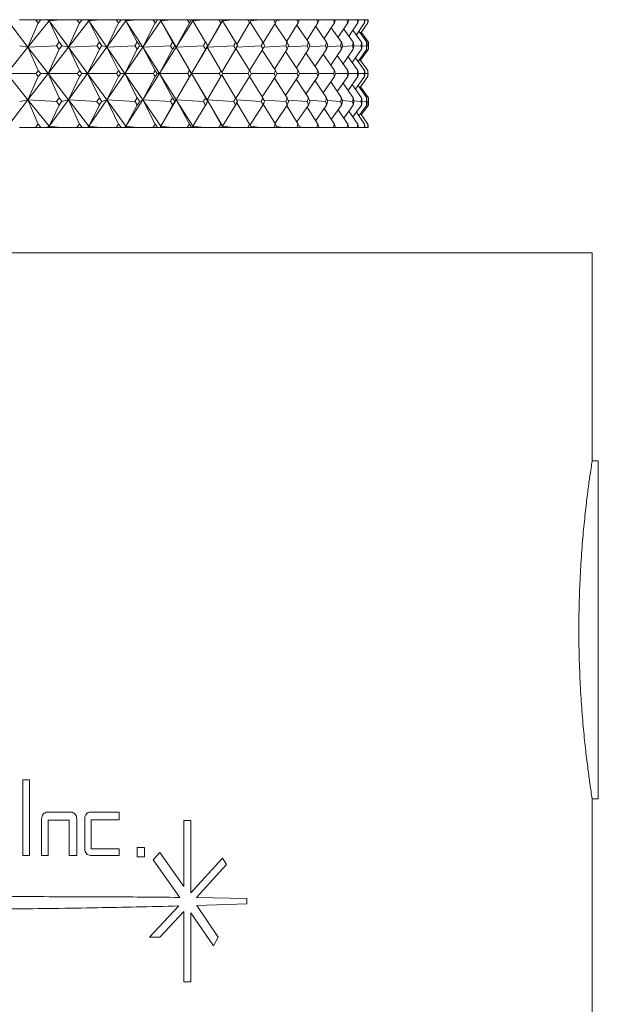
# Model space of a CAD drawing. Header units: inches. Extents: x 1.3 to 19.7, y 2.7 to 15.7.
# Tile 15 of 27: x 11 to 11.7, y 9.2 to 10.4. Entities that reach past the tile are written whole.
import ezdxf

# ---------------------------------------------------------------- set-up
doc = ezdxf.new("R2010")
doc.units = ezdxf.units.IN
doc.header["$MEASUREMENT"] = 0

msp = doc.modelspace()

# ---------------------------------------------------------------- linework, layer by layer
at = {"color": 7, "linetype": 'Continuous', "lineweight": 15}
for p, q in [((11.0032, 10.3583), (11.0267, 10.3278)), ((11.0355, 10.3598), (11.0167, 10.3598)), ((11.0514, 10.3583), (11.0267, 10.3278)), ((11.0267, 10.3278), (11.0387, 10.356)), ((11.0355, 10.3598), (11.0419, 10.3598)), ((11.0479, 10.3598), (11.0419, 10.3598)), ((11.0479, 10.3598), (11.0514, 10.3583)), ((11.0504, 10.3598), (11.0479, 10.3598)), ((11.0504, 10.3598), (11.0514, 10.3583)), ((11.0521, 10.3598), (11.0504, 10.3598)), ((11.0514, 10.3583), (11.0521, 10.3598)), ((11.0526, 10.3598), (11.0514, 10.3583)), ((11.0649, 10.3598), (11.0514, 10.3583)), ((11.0514, 10.3583), (11.063, 10.3339)), ((11.0514, 10.3583), (11.0737, 10.3278)), ((11.0526, 10.3598), (11.0521, 10.3598)), ((11.0649, 10.3598), (11.0526, 10.3598)), ((11.0836, 10.3598), (11.0649, 10.3598)), ((11.0972, 10.3583), (11.0737, 10.3278)), ((11.0737, 10.3278), (11.0866, 10.356)), ((11.0836, 10.3598), (11.0896, 10.3598)), ((11.0945, 10.3598), (11.0896, 10.3598)), ((11.0945, 10.3598), (11.0972, 10.3583)), ((11.0962, 10.3598), (11.0945, 10.3598)), ((11.0962, 10.3598), (11.0972, 10.3583)), ((11.0979, 10.3598), (11.0962, 10.3598)), ((11.0972, 10.3583), (11.0979, 10.3598)), ((11.0984, 10.3598), (11.0972, 10.3583)), ((11.1107, 10.3598), (11.0972, 10.3583)), ((11.0972, 10.3583), (11.1096, 10.3339)), ((11.0972, 10.3583), (11.1182, 10.3278)), ((11.0984, 10.3598), (11.0979, 10.3598)), ((11.1107, 10.3598), (11.0984, 10.3598)), ((11.1291, 10.3598), (11.1107, 10.3598)), ((11.1404, 10.3583), (11.1182, 10.3278)), ((11.1182, 10.3278), (11.132, 10.356)), ((11.1291, 10.3598), (11.1348, 10.3598)), ((11.1386, 10.3598), (11.1348, 10.3598)), ((11.1386, 10.3598), (11.1404, 10.3583)), ((11.1395, 10.3598), (11.1386, 10.3598)), ((11.1395, 10.3598), (11.1404, 10.3583)), ((11.1411, 10.3598), (11.1395, 10.3598)), ((11.1404, 10.3583), (11.1411, 10.3598)), ((11.1415, 10.3598), (11.1404, 10.3583)), ((11.1537, 10.3598), (11.1404, 10.3583)), ((11.1404, 10.3583), (11.1536, 10.3339)), ((11.1404, 10.3583), (11.1599, 10.3278)), ((11.1415, 10.3598), (11.1411, 10.3598)), ((11.1537, 10.3598), (11.1415, 10.3598)), ((11.1719, 10.3598), (11.1537, 10.3598)), ((11.1808, 10.3583), (11.1599, 10.3278)), ((11.1599, 10.3278), (11.1745, 10.356)), ((11.1719, 10.3598), (11.1772, 10.3598)), ((11.1798, 10.3598), (11.1772, 10.3598)), ((11.1798, 10.3598), (11.1808, 10.3583)), ((11.1799, 10.3598), (11.1798, 10.3598)), ((11.1799, 10.3598), (11.1808, 10.3583)), ((11.1816, 10.3598), (11.1799, 10.3598)), ((11.1808, 10.3583), (11.1816, 10.3598)), ((11.1818, 10.3598), (11.1808, 10.3583)), ((11.1939, 10.3598), (11.1808, 10.3583)), ((11.1808, 10.3583), (11.1947, 10.3339)), ((11.1808, 10.3583), (11.1988, 10.3278)), ((11.1818, 10.3598), (11.1816, 10.3598)), ((11.1939, 10.3598), (11.1818, 10.3598)), ((11.2117, 10.3598), (11.1939, 10.3598)), ((11.2182, 10.3583), (11.1988, 10.3278)), ((11.1988, 10.3278), (11.2142, 10.356)), ((11.2117, 10.3598), (11.2166, 10.3598)), ((11.218, 10.3598), (11.2166, 10.3598)), ((11.218, 10.3598), (11.2182, 10.3583)), ((11.219, 10.3598), (11.218, 10.3598)), ((11.2182, 10.3583), (11.219, 10.3598)), ((11.2192, 10.3598), (11.2182, 10.3583)), ((11.231, 10.3598), (11.2182, 10.3583)), ((11.2182, 10.3583), (11.2328, 10.3339)), ((11.2192, 10.3598), (11.219, 10.3598)), ((11.231, 10.3598), (11.2192, 10.3598)), ((11.2485, 10.3598), (11.231, 10.3598)), ((11.2525, 10.3583), (11.2346, 10.3278)), ((11.2346, 10.3278), (11.2507, 10.356)), ((11.2485, 10.3598), (11.253, 10.3598)), ((11.2532, 10.3598), (11.2525, 10.3583)), ((11.2525, 10.3583), (11.2534, 10.3598)), ((11.2534, 10.3598), (11.2525, 10.3583)), ((11.2651, 10.3598), (11.2525, 10.3583)), ((11.2525, 10.3583), (11.2678, 10.3339)), ((11.2532, 10.3598), (11.253, 10.3598)), ((11.2534, 10.3598), (11.2532, 10.3598)), ((11.2534, 10.3598), (11.2534, 10.3598)), ((11.2651, 10.3598), (11.2534, 10.3598)), ((11.282, 10.3598), (11.2651, 10.3598)), ((11.2692, 10.3311), (11.2841, 10.356)), ((11.282, 10.3598), (11.2861, 10.3598)), ((11.2845, 10.3569), (11.2995, 10.3339)), ((11.2958, 10.3598), (11.2854, 10.3586)), ((11.2958, 10.3598), (11.2861, 10.3598)), ((11.3122, 10.3598), (11.2958, 10.3598)), ((11.2999, 10.333), (11.314, 10.356)), ((11.3122, 10.3598), (11.3158, 10.3598)), ((11.3135, 10.3551), (11.3277, 10.3339)), ((11.3231, 10.3598), (11.3154, 10.3588)), ((11.3231, 10.3598), (11.3158, 10.3598)), ((11.3389, 10.3598), (11.3231, 10.3598)), ((11.3271, 10.3349), (11.3405, 10.356)), ((11.3389, 10.3598), (11.3421, 10.3598)), ((11.3389, 10.3535), (11.3524, 10.3339)), ((11.3469, 10.3598), (11.3418, 10.3591)), ((11.3469, 10.3598), (11.3421, 10.3598)), ((11.362, 10.3598), (11.3469, 10.3598)), ((11.3507, 10.3365), (11.3634, 10.356)), ((11.362, 10.3598), (11.3647, 10.3598)), ((11.3671, 10.3598), (11.3646, 10.3595)), ((11.3671, 10.3598), (11.3647, 10.3598)), ((11.3815, 10.3598), (11.3671, 10.3598)), ((11.3706, 10.338), (11.3826, 10.356)), ((11.3815, 10.3598), (11.3837, 10.3598)), ((11.3972, 10.3598), (11.3837, 10.3598)), ((11.3869, 10.3394), (11.3981, 10.356)), ((11.3972, 10.3598), (11.3989, 10.3598)), ((11.4091, 10.3598), (11.3989, 10.3598)), ((11.3994, 10.3408), (11.4097, 10.356)), ((11.408, 10.3422), (11.4175, 10.356)), ((11.4091, 10.3598), (11.4104, 10.3598)), ((11.4171, 10.3598), (11.4104, 10.3598)), ((11.4128, 10.3436), (11.4214, 10.356)), ((11.4171, 10.3598), (11.4179, 10.3598)), ((11.4213, 10.3598), (11.4179, 10.3598)), ((11.4213, 10.3598), (11.4216, 10.3598)), ((11.3608, 10.352), (11.3735, 10.3339)), ((11.3789, 10.3505), (11.3908, 10.3339)), ((11.3934, 10.349), (11.4044, 10.3339)), ((11.404, 10.3477), (11.4141, 10.3339)), ((11.4108, 10.3463), (11.42, 10.3339)), ((11.4219, 10.3339), (11.4138, 10.3449)), ((11.4219, 10.3256), (11.4219, 10.3339)), ((11.0267, 10.3278), (11.0021, 10.2973)), ((11.0171, 10.3296), (11.0267, 10.3278)), ((11.0599, 10.3296), (11.0267, 10.3278)), ((11.0267, 10.3278), (11.0387, 10.3008)), ((11.0267, 10.3278), (11.0502, 10.2973)), ((11.0737, 10.3278), (11.0502, 10.2973)), ((11.0502, 10.2973), (11.063, 10.3256)), ((11.0661, 10.3296), (11.0737, 10.3278)), ((11.1067, 10.3296), (11.0737, 10.3278)), ((11.0737, 10.3278), (11.0866, 10.3008)), ((11.0737, 10.3278), (11.0959, 10.2973)), ((11.1182, 10.3278), (11.0959, 10.2973)), ((11.0959, 10.2973), (11.1096, 10.3256)), ((11.1125, 10.3296), (11.1182, 10.3278)), ((11.1508, 10.3296), (11.1182, 10.3278)), ((11.1182, 10.3278), (11.132, 10.3008)), ((11.1182, 10.3278), (11.139, 10.2973)), ((11.1599, 10.3278), (11.139, 10.2973)), ((11.139, 10.2973), (11.1536, 10.3256)), ((11.1563, 10.3296), (11.1599, 10.3278)), ((11.1922, 10.3296), (11.1599, 10.3278)), ((11.1599, 10.3278), (11.1745, 10.3008)), ((11.1599, 10.3278), (11.1793, 10.2973)), ((11.1988, 10.3278), (11.1793, 10.2973)), ((11.1793, 10.2973), (11.1947, 10.3256)), ((11.1973, 10.3296), (11.1988, 10.3278)), ((11.2305, 10.3296), (11.1988, 10.3278)), ((11.1988, 10.3278), (11.2142, 10.3008)), ((11.1988, 10.3278), (11.2167, 10.2973)), ((11.2346, 10.3278), (11.2167, 10.2973)), ((11.2167, 10.2973), (11.2328, 10.3256)), ((11.2352, 10.3296), (11.2346, 10.3278)), ((11.2656, 10.3296), (11.2346, 10.3278)), ((11.2346, 10.3278), (11.2507, 10.3008)), ((11.2518, 10.2988), (11.2678, 10.3256)), ((11.2682, 10.3263), (11.2841, 10.3008)), ((11.2975, 10.3296), (11.269, 10.3279)), ((11.2841, 10.3008), (11.2995, 10.3256)), ((11.2988, 10.3245), (11.314, 10.3008)), ((11.326, 10.3296), (11.3006, 10.328)), ((11.3129, 10.3025), (11.3277, 10.3256)), ((11.3259, 10.3228), (11.3405, 10.3008)), ((11.3509, 10.3296), (11.3288, 10.3282)), ((11.3383, 10.3041), (11.3524, 10.3256)), ((11.3495, 10.3212), (11.3634, 10.3008)), ((11.3722, 10.3296), (11.3534, 10.3283)), ((11.3601, 10.3057), (11.3735, 10.3256)), ((11.3695, 10.3197), (11.3826, 10.3008)), ((11.3898, 10.3296), (11.3744, 10.3285)), ((11.3782, 10.3072), (11.3908, 10.3256)), ((11.4036, 10.3296), (11.3916, 10.3287)), ((11.3926, 10.3086), (11.4044, 10.3256)), ((11.4032, 10.31), (11.4141, 10.3256)), ((11.4136, 10.3296), (11.405, 10.3289)), ((11.4099, 10.3114), (11.42, 10.3256)), ((11.4128, 10.3127), (11.4219, 10.3256)), ((11.4197, 10.3296), (11.4146, 10.3292)), ((11.4219, 10.3296), (11.4202, 10.3294)), ((11.3858, 10.3182), (11.3981, 10.3008)), ((11.3983, 10.3168), (11.4097, 10.3008)), ((11.407, 10.3154), (11.4175, 10.3008)), ((11.4118, 10.3141), (11.4214, 10.3008)), ((11.0267, 10.2668), (11.0021, 10.2973)), ((11.0021, 10.2973), (11.036, 10.2973)), ((11.0267, 10.2668), (11.0502, 10.2973)), ((11.0502, 10.2973), (11.0414, 10.2973)), ((11.0502, 10.2973), (11.063, 10.269)), ((11.0737, 10.2668), (11.0502, 10.2973)), ((11.0502, 10.2973), (11.0841, 10.2973)), ((11.0737, 10.2668), (11.0959, 10.2973)), ((11.0959, 10.2973), (11.0891, 10.2973)), ((11.0959, 10.2973), (11.1096, 10.269)), ((11.1182, 10.2668), (11.0959, 10.2973)), ((11.0959, 10.2973), (11.1296, 10.2973)), ((11.1182, 10.2668), (11.139, 10.2973)), ((11.139, 10.2973), (11.1343, 10.2973)), ((11.139, 10.2973), (11.1536, 10.269)), ((11.1599, 10.2668), (11.139, 10.2973)), ((11.139, 10.2973), (11.1723, 10.2973)), ((11.1599, 10.2668), (11.1793, 10.2973)), ((11.1793, 10.2973), (11.1768, 10.2973)), ((11.1793, 10.2973), (11.1947, 10.269)), ((11.1988, 10.2668), (11.1793, 10.2973)), ((11.1793, 10.2973), (11.2121, 10.2973)), ((11.1988, 10.2668), (11.2167, 10.2973)), ((11.2167, 10.2973), (11.2162, 10.2973)), ((11.2167, 10.2973), (11.2328, 10.269)), ((11.2346, 10.2668), (11.2167, 10.2973)), ((11.2167, 10.2973), (11.2488, 10.2973)), ((11.2526, 10.2973), (11.2823, 10.2973)), ((11.2858, 10.2973), (11.3125, 10.2973)), ((11.3155, 10.2973), (11.3392, 10.2973)), ((11.3418, 10.2973), (11.3623, 10.2973)), ((11.3645, 10.2973), (11.3817, 10.2973)), ((11.3835, 10.2973), (11.3973, 10.2973)), ((11.3988, 10.2973), (11.4092, 10.2973)), ((11.4103, 10.2973), (11.4172, 10.2973)), ((11.4178, 10.2973), (11.4213, 10.2973)), ((11.0387, 10.2938), (11.0267, 10.2668)), ((11.0866, 10.2938), (11.0737, 10.2668)), ((11.132, 10.2938), (11.1182, 10.2668)), ((11.1745, 10.2938), (11.1599, 10.2668)), ((11.2142, 10.2938), (11.1988, 10.2668)), ((11.2507, 10.2938), (11.2346, 10.2668)), ((11.2518, 10.2958), (11.2678, 10.269)), ((11.2841, 10.2938), (11.2682, 10.2683)), ((11.2841, 10.2939), (11.2995, 10.269)), ((11.314, 10.2938), (11.2988, 10.2701)), ((11.3129, 10.2921), (11.3277, 10.269)), ((11.3405, 10.2938), (11.3259, 10.2718)), ((11.3383, 10.2905), (11.3524, 10.269)), ((11.3634, 10.2938), (11.3495, 10.2734)), ((11.3601, 10.2889), (11.3735, 10.269)), ((11.3826, 10.2938), (11.3695, 10.2749)), ((11.3782, 10.2875), (11.3908, 10.269)), ((11.3981, 10.2938), (11.3858, 10.2764)), ((11.3926, 10.286), (11.4044, 10.269)), ((11.4097, 10.2938), (11.3983, 10.2778)), ((11.4175, 10.2938), (11.407, 10.2792)), ((11.4214, 10.2938), (11.4118, 10.2805)), ((11.4032, 10.2846), (11.4141, 10.269)), ((11.4099, 10.2833), (11.42, 10.269)), ((11.4128, 10.2819), (11.4219, 10.269)), ((11.0032, 10.2363), (11.0267, 10.2668)), ((11.0267, 10.2668), (11.0171, 10.265)), ((11.0387, 10.2386), (11.0267, 10.2668)), ((11.0514, 10.2363), (11.0267, 10.2668)), ((11.0267, 10.2668), (11.0599, 10.265)), ((11.0514, 10.2363), (11.0737, 10.2668)), ((11.0737, 10.2668), (11.0661, 10.265)), ((11.0866, 10.2386), (11.0737, 10.2668)), ((11.0972, 10.2363), (11.0737, 10.2668)), ((11.0737, 10.2668), (11.1067, 10.265)), ((11.0972, 10.2363), (11.1182, 10.2668)), ((11.1182, 10.2668), (11.1125, 10.265)), ((11.132, 10.2386), (11.1182, 10.2668)), ((11.1404, 10.2363), (11.1182, 10.2668)), ((11.1182, 10.2668), (11.1508, 10.265)), ((11.1404, 10.2363), (11.1599, 10.2668)), ((11.1599, 10.2668), (11.1563, 10.265)), ((11.1745, 10.2386), (11.1599, 10.2668)), ((11.1808, 10.2363), (11.1599, 10.2668)), ((11.1599, 10.2668), (11.1922, 10.265)), ((11.1808, 10.2363), (11.1988, 10.2668)), ((11.1988, 10.2668), (11.1973, 10.265)), ((11.2142, 10.2386), (11.1988, 10.2668)), ((11.2182, 10.2363), (11.1988, 10.2668)), ((11.1988, 10.2668), (11.2305, 10.265)), ((11.2346, 10.2668), (11.2352, 10.265)), ((11.2507, 10.2386), (11.2346, 10.2668)), ((11.2525, 10.2363), (11.2346, 10.2668)), ((11.2346, 10.2668), (11.2656, 10.265)), ((11.269, 10.2667), (11.2975, 10.265)), ((11.2841, 10.2386), (11.2692, 10.2635)), ((11.3006, 10.2666), (11.326, 10.265)), ((11.3288, 10.2664), (11.3509, 10.265)), ((11.3534, 10.2663), (11.3722, 10.265)), ((11.3744, 10.2661), (11.3898, 10.265)), ((11.3916, 10.2659), (11.4036, 10.265)), ((11.405, 10.2657), (11.4136, 10.265)), ((11.4146, 10.2654), (11.4197, 10.265)), ((11.4202, 10.2652), (11.4219, 10.265)), ((11.4219, 10.2607), (11.4219, 10.269)), ((11.063, 10.2607), (11.0514, 10.2363)), ((11.1096, 10.2607), (11.0972, 10.2363)), ((11.1536, 10.2607), (11.1404, 10.2363)), ((11.1947, 10.2607), (11.1808, 10.2363)), ((11.2328, 10.2607), (11.2182, 10.2363)), ((11.2678, 10.2607), (11.2525, 10.2363)), ((11.2995, 10.2607), (11.2845, 10.2377)), ((11.314, 10.2386), (11.2999, 10.2616)), ((11.3277, 10.2607), (11.3135, 10.2395)), ((11.3405, 10.2386), (11.3271, 10.2597)), ((11.3524, 10.2607), (11.3389, 10.2411)), ((11.3634, 10.2386), (11.3507, 10.2582)), ((11.3735, 10.2607), (11.3608, 10.2427)), ((11.3826, 10.2386), (11.3706, 10.2566)), ((11.3908, 10.2607), (11.3789, 10.2441)), ((11.3981, 10.2386), (11.3869, 10.2552)), ((11.4044, 10.2607), (11.3934, 10.2456)), ((11.4097, 10.2386), (11.3994, 10.2538)), ((11.4141, 10.2607), (11.404, 10.247)), ((11.4175, 10.2386), (11.408, 10.2524)), ((11.42, 10.2607), (11.4108, 10.2483)), ((11.4214, 10.2386), (11.4128, 10.251)), ((11.4138, 10.2497), (11.4219, 10.2607)), ((11.0355, 10.2348), (11.0167, 10.2348)), ((11.0355, 10.2348), (11.0419, 10.2348)), ((11.0479, 10.2348), (11.0419, 10.2348)), ((11.0514, 10.2363), (11.0479, 10.2348)), ((11.0504, 10.2348), (11.0479, 10.2348)), ((11.0504, 10.2348), (11.0514, 10.2363)), ((11.0521, 10.2348), (11.0504, 10.2348)), ((11.0521, 10.2348), (11.0514, 10.2363)), ((11.0526, 10.2348), (11.0514, 10.2363)), ((11.0514, 10.2363), (11.0649, 10.2348)), ((11.0526, 10.2348), (11.0521, 10.2348)), ((11.0649, 10.2348), (11.0526, 10.2348)), ((11.0836, 10.2348), (11.0649, 10.2348)), ((11.0836, 10.2348), (11.0896, 10.2348)), ((11.0945, 10.2348), (11.0896, 10.2348)), ((11.0972, 10.2363), (11.0945, 10.2348)), ((11.0962, 10.2348), (11.0945, 10.2348)), ((11.0962, 10.2348), (11.0972, 10.2363)), ((11.0979, 10.2348), (11.0962, 10.2348)), ((11.0979, 10.2348), (11.0972, 10.2363)), ((11.0984, 10.2348), (11.0972, 10.2363)), ((11.0972, 10.2363), (11.1107, 10.2348)), ((11.0984, 10.2348), (11.0979, 10.2348)), ((11.1107, 10.2348), (11.0984, 10.2348)), ((11.1291, 10.2348), (11.1107, 10.2348)), ((11.1291, 10.2348), (11.1348, 10.2348)), ((11.1386, 10.2348), (11.1348, 10.2348)), ((11.1404, 10.2363), (11.1386, 10.2348)), ((11.1395, 10.2348), (11.1386, 10.2348)), ((11.1395, 10.2348), (11.1404, 10.2363)), ((11.1411, 10.2348), (11.1395, 10.2348)), ((11.1411, 10.2348), (11.1404, 10.2363)), ((11.1415, 10.2348), (11.1404, 10.2363)), ((11.1404, 10.2363), (11.1537, 10.2348)), ((11.1415, 10.2348), (11.1411, 10.2348)), ((11.1537, 10.2348), (11.1415, 10.2348)), ((11.1719, 10.2348), (11.1537, 10.2348)), ((11.1719, 10.2348), (11.1772, 10.2348)), ((11.1798, 10.2348), (11.1772, 10.2348)), ((11.1808, 10.2363), (11.1798, 10.2348)), ((11.1799, 10.2348), (11.1798, 10.2348)), ((11.1799, 10.2348), (11.1808, 10.2363)), ((11.1816, 10.2348), (11.1799, 10.2348)), ((11.1816, 10.2348), (11.1808, 10.2363)), ((11.1818, 10.2348), (11.1808, 10.2363)), ((11.1808, 10.2363), (11.1939, 10.2348)), ((11.1818, 10.2348), (11.1816, 10.2348)), ((11.1939, 10.2348), (11.1818, 10.2348)), ((11.2117, 10.2348), (11.1939, 10.2348)), ((11.2117, 10.2348), (11.2166, 10.2348)), ((11.218, 10.2348), (11.2166, 10.2348)), ((11.2182, 10.2363), (11.218, 10.2348)), ((11.219, 10.2348), (11.218, 10.2348)), ((11.219, 10.2348), (11.2182, 10.2363)), ((11.2192, 10.2348), (11.2182, 10.2363)), ((11.2182, 10.2363), (11.231, 10.2348)), ((11.2192, 10.2348), (11.219, 10.2348)), ((11.231, 10.2348), (11.2192, 10.2348)), ((11.2485, 10.2348), (11.231, 10.2348)), ((11.2485, 10.2348), (11.253, 10.2348)), ((11.2525, 10.2363), (11.2532, 10.2348)), ((11.2534, 10.2348), (11.2525, 10.2363)), ((11.2534, 10.2348), (11.2525, 10.2363)), ((11.2525, 10.2363), (11.2651, 10.2348)), ((11.2532, 10.2348), (11.253, 10.2348)), ((11.2534, 10.2348), (11.2532, 10.2348)), ((11.2534, 10.2348), (11.2534, 10.2348)), ((11.2651, 10.2348), (11.2534, 10.2348)), ((11.282, 10.2348), (11.2651, 10.2348)), ((11.282, 10.2348), (11.2861, 10.2348)), ((11.2854, 10.2361), (11.2958, 10.2348)), ((11.2958, 10.2348), (11.2861, 10.2348)), ((11.3122, 10.2348), (11.2958, 10.2348)), ((11.3122, 10.2348), (11.3158, 10.2348)), ((11.3154, 10.2358), (11.3231, 10.2348)), ((11.3231, 10.2348), (11.3158, 10.2348)), ((11.3389, 10.2348), (11.3231, 10.2348)), ((11.3389, 10.2348), (11.3421, 10.2348)), ((11.3418, 10.2355), (11.3469, 10.2348)), ((11.3469, 10.2348), (11.3421, 10.2348)), ((11.362, 10.2348), (11.3469, 10.2348)), ((11.362, 10.2348), (11.3647, 10.2348)), ((11.3646, 10.2351), (11.3671, 10.2348)), ((11.3671, 10.2348), (11.3647, 10.2348)), ((11.3815, 10.2348), (11.3671, 10.2348)), ((11.3815, 10.2348), (11.3837, 10.2348)), ((11.3972, 10.2348), (11.3837, 10.2348)), ((11.3972, 10.2348), (11.3989, 10.2348)), ((11.4091, 10.2348), (11.3989, 10.2348)), ((11.4091, 10.2348), (11.4104, 10.2348)), ((11.4171, 10.2348), (11.4104, 10.2348)), ((11.4171, 10.2348), (11.4179, 10.2348)), ((11.4213, 10.2348), (11.4179, 10.2348)), ((11.4213, 10.2348), (11.4216, 10.2348)), ((10.4319, 10.0892), (11.6819, 10.0892)), ((11.6819, 9.8484), (11.6819, 10.0892)), ((11.6889, 9.8477), (11.6818, 9.8477)), ((11.6889, 9.4557), (11.6889, 9.8477)), ((11.0286, 9.4777), (11.0208, 9.4777)), ((11.0208, 9.4777), (11.0208, 9.3896)), ((11.0286, 9.3896), (11.0286, 9.4777)), ((11.6818, 9.4557), (11.6889, 9.4557)), ((11.6819, 8.0892), (11.6819, 9.4555)), ((11.0768, 9.4401), (11.0492, 9.4401)), ((11.1324, 9.4402), (11.0992, 9.4402)), ((11.1324, 9.431), (11.1324, 9.4402)), ((11.0425, 9.4324), (11.0425, 9.3896)), ((11.0502, 9.3896), (11.0502, 9.4309)), ((11.0502, 9.4309), (11.0747, 9.4309)), ((11.0747, 9.4309), (11.0747, 9.3896)), ((11.0834, 9.3896), (11.0834, 9.4324)), ((11.0927, 9.4325), (11.0927, 9.3975)), ((11.1002, 9.3975), (11.1002, 9.431)), ((11.1002, 9.431), (11.1324, 9.431)), ((11.2158, 9.4304), (11.2076, 9.4304)), ((11.2076, 9.4304), (11.2076, 9.3536)), ((11.2158, 9.3463), (11.2158, 9.4304)), ((11.1324, 9.3975), (11.1002, 9.3975)), ((11.1324, 9.3898), (11.1324, 9.3975)), ((11.1619, 9.399), (11.1535, 9.399)), ((11.1535, 9.399), (11.1535, 9.3884)), ((11.1619, 9.3884), (11.1619, 9.399)), ((11.0208, 9.3896), (11.0286, 9.3896)), ((11.0425, 9.3896), (11.0502, 9.3896)), ((11.0747, 9.3896), (11.0834, 9.3896)), ((11.0992, 9.3898), (11.1324, 9.3898)), ((11.1535, 9.3884), (11.1619, 9.3884)), ((11.1798, 9.3931), (11.1719, 9.3848)), ((11.1719, 9.3848), (11.2032, 9.3411)), ((11.2076, 9.3536), (11.1798, 9.3931)), ((11.2526, 9.3868), (11.2158, 9.3463)), ((11.2573, 9.3793), (11.2526, 9.3868)), ((11.2225, 9.3409), (11.2573, 9.3793)), ((11.2809, 9.34), (11.2225, 9.3409)), ((11.2809, 9.3335), (11.2809, 9.34)), ((11.2018, 9.3312), (11.1677, 9.2951)), ((11.2226, 9.3318), (11.2809, 9.3335)), ((11.2476, 9.2951), (11.2226, 9.3318)), ((11.1798, 9.2951), (11.2076, 9.3247)), ((11.2076, 9.3247), (11.2076, 9.2431)), ((11.2158, 9.2431), (11.2158, 9.3232)), ((11.2158, 9.3232), (11.2423, 9.2851)), ((11.1677, 9.2951), (11.1798, 9.2951)), ((11.2423, 9.2851), (11.2476, 9.2951)), ((11.2076, 9.2431), (11.2158, 9.2431))]:
    msp.add_line(p, q, dxfattribs=at)
for centre, major_axis, ratio, start_param, end_param in [((10.4319, 8.9255), (0.1117, 1.7135), 0.574065, 5.736528, 5.74057), ((10.4319, 8.9255), (0.9598, 1.7093), 0.141884, 0.659527, 0.663568), ((10.4319, 8.9255), (0.2017, 1.7109), 0.566498, 5.765813, 5.769855), ((10.4319, 8.9255), (0.9704, 1.7111), 0.114545, 0.644891, 0.648933), ((10.4319, 8.9255), (0.2873, 1.7073), 0.554907, 5.792232, 5.796273), ((10.4319, 8.9255), (0.9787, 1.7126), 0.087252, 0.62984, 0.633882), ((10.4319, 8.9255), (0.3672, 1.7032), 0.539778, 5.814982, 5.819024), ((10.4319, 8.9255), (0.9846, 1.7137), 0.059997, 0.614481, 0.618523), ((10.4319, 8.9255), (0.4409, 1.6992), 0.521658, 5.833646, 5.837687), ((10.4319, 8.9255), (0.9884, 1.7144), 0.03277, 0.598913, 0.602954), ((10.4319, 8.9255), (0.508, 1.6957), 0.501096, 5.848127, 5.852169), ((10.4319, 8.9255), (0.99, 1.7147), 0.005559, 0.583232, 0.587273), ((10.4319, 8.9255), (0.5688, 1.693), 0.478597, 5.858567, 5.862608), ((10.4319, 8.9255), (0.9893, 1.7146), 0.021649, 5.711612, 5.715654), ((10.4319, 8.9255), (0.6238, 1.6911), 0.454601, 5.865251, 5.869293), ((10.4319, 8.9255), (0.9865, 1.7141), 0.048867, 5.727238, 5.731279), ((10.4319, 8.9255), (0.6732, 1.6902), 0.429477, 5.868539, 5.872581), ((10.4319, 8.9255), (0.9814, 1.7131), 0.076109, 5.742694, 5.746736), ((10.4319, 8.9255), (0.7176, 1.6901), 0.403524, 5.868811, 5.872853), ((10.4319, 8.9255), (0.9741, 1.7118), 0.103386, 5.757884, 5.761925), ((10.4319, 8.9255), (0.7575, 1.6908), 0.376978, 5.866439, 5.870481), ((10.4319, 8.9255), (0.9644, 1.7101), 0.130706, 5.772702, 5.776744), ((10.4319, 8.9255), (0.7933, 1.6921), 0.350025, 5.86177, 5.865812), ((10.4319, 8.9255), (0.9525, 1.7081), 0.158074, 5.787039, 5.791081), ((10.4319, 8.9255), (0.8253, 1.6939), 0.322803, 5.855118, 5.859159), ((10.4319, 8.9255), (0.9381, 1.7059), 0.185493, 5.800773, 5.804815), ((10.4319, 8.9255), (0.8538, 1.6961), 0.295419, 5.84676, 5.850802), ((10.4319, 8.9255), (0.9211, 1.7035), 0.212955, 5.813771, 5.817812), ((10.4319, 8.9255), (0.8792, 1.6985), 0.267949, 5.836943, 5.840985), ((10.4319, 8.9255), (0.9016, 1.701), 0.240449, 5.825883, 5.829925), ((10.4319, 11.6691), (-0.0191, 1.7147), 0.577255, 3.809431, 3.813487), ((10.4319, 11.6691), (-0.9787, 1.7126), 0.087252, 2.413463, 2.417519), ((10.4319, 11.6691), (-0.1117, 1.7135), 0.574065, 3.778441, 3.782497), ((10.4319, 11.6691), (-0.9846, 1.7137), 0.059997, 2.428822, 2.432878), ((10.4319, 11.6691), (-0.2017, 1.7109), 0.566498, 3.749156, 3.753212), ((10.4319, 11.6691), (-0.9884, 1.7144), 0.03277, 2.444391, 2.448446), ((10.4319, 11.6691), (-0.2873, 1.7073), 0.554907, 3.722738, 3.726794), ((10.4319, 11.6691), (-0.99, 1.7147), 0.005559, 2.460072, 2.464127), ((10.4319, 11.6691), (-0.3672, 1.7032), 0.539778, 3.699987, 3.704043), ((10.4319, 11.6691), (-0.9893, 1.7146), 0.021649, 3.803358, 3.807414), ((10.4319, 11.6691), (-0.4409, 1.6992), 0.521658, 3.681324, 3.68538), ((10.4319, 11.6691), (-0.9865, 1.7141), 0.048867, 3.787732, 3.791788), ((10.4319, 11.6691), (-0.508, 1.6957), 0.501096, 3.666843, 3.670899), ((10.4319, 11.6691), (-0.9814, 1.7131), 0.076109, 3.772276, 3.776331), ((10.4319, 11.6691), (-0.5688, 1.693), 0.478597, 3.656403, 3.660459), ((10.4319, 11.6691), (-0.9741, 1.7118), 0.103386, 3.757086, 3.761142), ((10.4319, 11.6691), (-0.6238, 1.6911), 0.454601, 3.649719, 3.653775), ((10.4319, 11.6691), (-0.9644, 1.7101), 0.130706, 3.742268, 3.746323), ((10.4319, 11.6691), (-0.6732, 1.6902), 0.429477, 3.646431, 3.650487), ((10.4319, 11.6691), (-0.9525, 1.7081), 0.158074, 3.727931, 3.731987), ((10.4319, 11.6691), (-0.7176, 1.6901), 0.403524, 3.646159, 3.650215), ((10.4319, 11.6691), (-0.9381, 1.7059), 0.185493, 3.714197, 3.718253), ((10.4319, 11.6691), (-0.7575, 1.6908), 0.376978, 3.64853, 3.652586), ((10.4319, 11.6691), (-0.9211, 1.7035), 0.212955, 3.701199, 3.705255), ((10.4319, 11.6691), (-0.7933, 1.6921), 0.350025, 3.653199, 3.657255), ((10.4319, 11.6691), (-0.9016, 1.701), 0.240449, 3.689087, 3.693143), ((10.4319, 11.6691), (-0.8253, 1.6939), 0.322803, 3.659852, 3.663908), ((10.4319, 11.6691), (-0.8792, 1.6985), 0.267949, 3.678027, 3.682083), ((10.4319, 11.6691), (-0.8538, 1.6961), 0.295419, 3.66821, 3.672266), ((10.4319, 8.9255), (0.1117, 1.7135), 0.574065, 5.705113, 5.709168), ((10.4319, 8.9255), (0.9704, 1.7111), 0.114545, 0.676293, 0.680349), ((10.4319, 8.9255), (0.2017, 1.7109), 0.566498, 5.734397, 5.738453), ((10.4319, 8.9255), (0.9787, 1.7126), 0.087252, 0.661242, 0.665298), ((10.4319, 8.9255), (0.2873, 1.7073), 0.554907, 5.760816, 5.764872), ((10.4319, 8.9255), (0.9846, 1.7137), 0.059997, 0.645883, 0.649938), ((10.4319, 8.9255), (0.3672, 1.7032), 0.539778, 5.783566, 5.787622), ((10.4319, 8.9255), (0.9884, 1.7144), 0.03277, 0.630314, 0.63437), ((10.4319, 8.9255), (0.4409, 1.6992), 0.521658, 5.80223, 5.806286), ((10.4319, 8.9255), (0.99, 1.7147), 0.005559, 0.614633, 0.618689), ((10.4319, 8.9255), (0.508, 1.6957), 0.501096, 5.816711, 5.820767), ((10.4319, 8.9255), (0.9893, 1.7146), 0.021649, 5.680196, 5.684252), ((10.4319, 8.9255), (0.5688, 1.693), 0.478597, 5.827151, 5.831207), ((10.4319, 8.9255), (0.9865, 1.7141), 0.048867, 5.695822, 5.699878), ((10.4319, 8.9255), (0.6238, 1.6911), 0.454601, 5.833835, 5.837891), ((10.4319, 8.9255), (0.9814, 1.7131), 0.076109, 5.711278, 5.715334), ((10.4319, 8.9255), (0.6732, 1.6902), 0.429477, 5.837123, 5.841179), ((10.4319, 8.9255), (0.9741, 1.7118), 0.103386, 5.726468, 5.730524), ((10.4319, 8.9255), (0.7176, 1.6901), 0.403524, 5.837395, 5.841451), ((10.4319, 8.9255), (0.9644, 1.7101), 0.130706, 5.741286, 5.745342), ((10.4319, 8.9255), (0.7575, 1.6908), 0.376978, 5.835023, 5.839079), ((10.4319, 8.9255), (0.9525, 1.7081), 0.158074, 5.755623, 5.759679), ((10.4319, 8.9255), (0.7933, 1.6921), 0.350025, 5.830355, 5.83441), ((10.4319, 8.9255), (0.9381, 1.7059), 0.185493, 5.769357, 5.773413), ((10.4319, 8.9255), (0.8253, 1.6939), 0.322803, 5.823702, 5.827758), ((10.4319, 8.9255), (0.9211, 1.7035), 0.212955, 5.782355, 5.786411), ((10.4319, 8.9255), (0.8538, 1.6961), 0.295419, 5.815344, 5.8194), ((10.4319, 8.9255), (0.9016, 1.701), 0.240449, 5.794467, 5.798523), ((10.4319, 8.9255), (0.8792, 1.6985), 0.267949, 5.805527, 5.809583), ((10.4319, 11.6691), (-0.0191, 1.7147), 0.577255, 3.778674, 3.782071), ((10.4319, 8.9255), (0.0191, 1.7147), 0.577255, 5.642707, 5.646104), ((10.4319, 11.6691), (-0.9704, 1.7111), 0.114545, 2.429828, 2.433225), ((10.4319, 8.9255), (0.9704, 1.7111), 0.114545, 0.708367, 0.711765), ((10.4319, 11.6691), (-0.1117, 1.7135), 0.574065, 3.747684, 3.751081), ((10.4319, 8.9255), (0.1117, 1.7135), 0.574065, 5.673697, 5.677094), ((10.4319, 11.6691), (-0.9787, 1.7126), 0.087252, 2.444879, 2.448276), ((10.4319, 8.9255), (0.9787, 1.7126), 0.087252, 0.693317, 0.696714), ((10.4319, 11.6691), (-0.2017, 1.7109), 0.566498, 3.718399, 3.721796), ((10.4319, 8.9255), (0.2017, 1.7109), 0.566498, 5.702982, 5.706379), ((10.4319, 11.6691), (-0.9846, 1.7137), 0.059997, 2.460238, 2.463636), ((10.4319, 8.9255), (0.9846, 1.7137), 0.059997, 0.677957, 0.681354), ((10.4319, 11.6691), (-0.2873, 1.7073), 0.554907, 3.691981, 3.695378), ((10.4319, 8.9255), (0.2873, 1.7073), 0.554907, 5.7294, 5.732797), ((10.4319, 11.6691), (-0.9884, 1.7144), 0.03277, 2.475806, 2.479204), ((10.4319, 8.9255), (0.9884, 1.7144), 0.03277, 0.662389, 0.665786), ((10.4319, 11.6691), (-0.3672, 1.7032), 0.539778, 3.66923, 3.672627), ((10.4319, 8.9255), (0.3672, 1.7032), 0.539778, 5.752151, 5.755548), ((10.4319, 11.6691), (-0.99, 1.7147), 0.005559, 2.491487, 2.494885), ((10.4319, 8.9255), (0.99, 1.7147), 0.005559, 0.646708, 0.650105), ((10.4319, 11.6691), (-0.4409, 1.6992), 0.521658, 3.650567, 3.653964), ((10.4319, 8.9255), (0.4409, 1.6992), 0.521658, 5.770814, 5.774211), ((10.4319, 11.6691), (-0.9893, 1.7146), 0.021649, 3.7726, 3.775998), ((10.4319, 8.9255), (0.9893, 1.7146), 0.021649, 5.64878, 5.652177), ((10.4319, 11.6691), (-0.508, 1.6957), 0.501096, 3.636086, 3.639483), ((10.4319, 8.9255), (0.508, 1.6957), 0.501096, 5.785295, 5.788692), ((10.4319, 11.6691), (-0.9865, 1.7141), 0.048867, 3.756975, 3.760372), ((10.4319, 8.9255), (0.9865, 1.7141), 0.048867, 5.664406, 5.667803), ((10.4319, 11.6691), (-0.5688, 1.693), 0.478597, 3.625646, 3.629043), ((10.4319, 8.9255), (0.5688, 1.693), 0.478597, 5.795735, 5.799132), ((10.4319, 11.6691), (-0.9814, 1.7131), 0.076109, 3.741518, 3.744915), ((10.4319, 8.9255), (0.9814, 1.7131), 0.076109, 5.679862, 5.68326), ((10.4319, 11.6691), (-0.6238, 1.6911), 0.454601, 3.618961, 3.622359), ((10.4319, 8.9255), (0.6238, 1.6911), 0.454601, 5.802419, 5.805817), ((10.4319, 11.6691), (-0.9741, 1.7118), 0.103386, 3.726329, 3.729726), ((10.4319, 8.9255), (0.9741, 1.7118), 0.103386, 5.695052, 5.698449), ((10.4319, 11.6691), (-0.6732, 1.6902), 0.429477, 3.615673, 3.619071), ((10.4319, 8.9255), (0.6732, 1.6902), 0.429477, 5.805707, 5.809105), ((10.4319, 11.6691), (-0.9644, 1.7101), 0.130706, 3.71151, 3.714908), ((10.4319, 8.9255), (0.9644, 1.7101), 0.130706, 5.70987, 5.713268), ((10.4319, 11.6691), (-0.7176, 1.6901), 0.403524, 3.615401, 3.618799), ((10.4319, 8.9255), (0.7176, 1.6901), 0.403524, 5.805979, 5.809377), ((10.4319, 11.6691), (-0.9525, 1.7081), 0.158074, 3.697173, 3.700571), ((10.4319, 8.9255), (0.9525, 1.7081), 0.158074, 5.724207, 5.727605), ((10.4319, 11.6691), (-0.7575, 1.6908), 0.376978, 3.617773, 3.62117), ((10.4319, 8.9255), (0.7575, 1.6908), 0.376978, 5.803608, 5.807005), ((10.4319, 11.6691), (-0.9381, 1.7059), 0.185493, 3.683439, 3.686837), ((10.4319, 8.9255), (0.9381, 1.7059), 0.185493, 5.737941, 5.741338), ((10.4319, 11.6691), (-0.7933, 1.6921), 0.350025, 3.622442, 3.625839), ((10.4319, 8.9255), (0.7933, 1.6921), 0.350025, 5.798939, 5.802336), ((10.4319, 11.6691), (-0.9211, 1.7035), 0.212955, 3.670442, 3.673839), ((10.4319, 8.9255), (0.9211, 1.7035), 0.212955, 5.750939, 5.754336), ((10.4319, 11.6691), (-0.8253, 1.6939), 0.322803, 3.629095, 3.632492), ((10.4319, 8.9255), (0.8253, 1.6939), 0.322803, 5.792286, 5.795683), ((10.4319, 11.6691), (-0.9016, 1.701), 0.240449, 3.658329, 3.661727), ((10.4319, 8.9255), (0.9016, 1.701), 0.240449, 5.763051, 5.766449), ((10.4319, 11.6691), (-0.8538, 1.6961), 0.295419, 3.637453, 3.64085), ((10.4319, 8.9255), (0.8538, 1.6961), 0.295419, 5.783928, 5.787325), ((10.4319, 11.6691), (-0.8792, 1.6985), 0.267949, 3.64727, 3.650667), ((10.4319, 8.9255), (0.8792, 1.6985), 0.267949, 5.774111, 5.777508), ((10.4319, 11.6691), (-0.1117, 1.7135), 0.574065, 3.71561, 3.719665), ((10.4319, 8.9255), (0.0191, 1.7147), 0.577255, 5.611291, 5.615347), ((10.4319, 11.6691), (-0.9704, 1.7111), 0.114545, 2.461244, 2.4653), ((10.4319, 8.9255), (0.9787, 1.7126), 0.087252, 0.724074, 0.72813), ((10.4319, 11.6691), (-0.2017, 1.7109), 0.566498, 3.686325, 3.69038), ((10.4319, 8.9255), (0.1117, 1.7135), 0.574065, 5.642281, 5.646337), ((10.4319, 11.6691), (-0.9787, 1.7126), 0.087252, 2.476295, 2.480351), ((10.4319, 8.9255), (0.9846, 1.7137), 0.059997, 0.708714, 0.71277), ((10.4319, 11.6691), (-0.2873, 1.7073), 0.554907, 3.659906, 3.663962), ((10.4319, 8.9255), (0.2017, 1.7109), 0.566498, 5.671566, 5.675622), ((10.4319, 11.6691), (-0.9846, 1.7137), 0.059997, 2.491654, 2.49571), ((10.4319, 8.9255), (0.9884, 1.7144), 0.03277, 0.693146, 0.697202), ((10.4319, 11.6691), (-0.3672, 1.7032), 0.539778, 3.637156, 3.641211), ((10.4319, 8.9255), (0.2873, 1.7073), 0.554907, 5.697984, 5.70204), ((10.4319, 11.6691), (-0.9884, 1.7144), 0.03277, 2.507222, 2.511278), ((10.4319, 8.9255), (0.99, 1.7147), 0.005559, 0.677465, 0.681521), ((10.4319, 11.6691), (-0.4409, 1.6992), 0.521658, 3.618492, 3.622548), ((10.4319, 8.9255), (0.3672, 1.7032), 0.539778, 5.720735, 5.724791), ((10.4319, 11.6691), (-0.99, 1.7147), 0.005559, 2.522903, 2.526959), ((10.4319, 8.9255), (0.9893, 1.7146), 0.021649, 5.617364, 5.62142), ((10.4319, 11.6691), (-0.508, 1.6957), 0.501096, 3.604011, 3.608067), ((10.4319, 8.9255), (0.4409, 1.6992), 0.521658, 5.739398, 5.743454), ((10.4319, 11.6691), (-0.9893, 1.7146), 0.021649, 3.740526, 3.744582), ((10.4319, 8.9255), (0.9865, 1.7141), 0.048867, 5.63299, 5.637046), ((10.4319, 11.6691), (-0.5688, 1.693), 0.478597, 3.593571, 3.597627), ((10.4319, 8.9255), (0.508, 1.6957), 0.501096, 5.753879, 5.757935), ((10.4319, 11.6691), (-0.9865, 1.7141), 0.048867, 3.7249, 3.728956), ((10.4319, 8.9255), (0.9814, 1.7131), 0.076109, 5.648447, 5.652502), ((10.4319, 11.6691), (-0.6238, 1.6911), 0.454601, 3.586887, 3.590943), ((10.4319, 8.9255), (0.5688, 1.693), 0.478597, 5.764319, 5.768375), ((10.4319, 11.6691), (-0.9814, 1.7131), 0.076109, 3.709444, 3.7135), ((10.4319, 8.9255), (0.9741, 1.7118), 0.103386, 5.663636, 5.667692), ((10.4319, 11.6691), (-0.6732, 1.6902), 0.429477, 3.583599, 3.587655), ((10.4319, 8.9255), (0.6238, 1.6911), 0.454601, 5.771003, 5.775059), ((10.4319, 11.6691), (-0.9741, 1.7118), 0.103386, 3.694254, 3.69831), ((10.4319, 8.9255), (0.9644, 1.7101), 0.130706, 5.678455, 5.68251), ((10.4319, 11.6691), (-0.7176, 1.6901), 0.403524, 3.583327, 3.587383), ((10.4319, 8.9255), (0.6732, 1.6902), 0.429477, 5.774291, 5.778347), ((10.4319, 11.6691), (-0.9644, 1.7101), 0.130706, 3.679436, 3.683492), ((10.4319, 8.9255), (0.9525, 1.7081), 0.158074, 5.692791, 5.696847), ((10.4319, 11.6691), (-0.7575, 1.6908), 0.376978, 3.585699, 3.589754), ((10.4319, 8.9255), (0.7176, 1.6901), 0.403524, 5.774563, 5.778619), ((10.4319, 11.6691), (-0.9525, 1.7081), 0.158074, 3.665099, 3.669155), ((10.4319, 8.9255), (0.9381, 1.7059), 0.185493, 5.706525, 5.710581), ((10.4319, 11.6691), (-0.7933, 1.6921), 0.350025, 3.590368, 3.594423), ((10.4319, 8.9255), (0.7575, 1.6908), 0.376978, 5.772192, 5.776248), ((10.4319, 11.6691), (-0.9381, 1.7059), 0.185493, 3.651365, 3.655421), ((10.4319, 8.9255), (0.9211, 1.7035), 0.212955, 5.719523, 5.723579), ((10.4319, 11.6691), (-0.8253, 1.6939), 0.322803, 3.59702, 3.601076), ((10.4319, 8.9255), (0.7933, 1.6921), 0.350025, 5.767523, 5.771579), ((10.4319, 11.6691), (-0.9211, 1.7035), 0.212955, 3.638367, 3.642423), ((10.4319, 8.9255), (0.9016, 1.701), 0.240449, 5.731635, 5.735691), ((10.4319, 11.6691), (-0.8538, 1.6961), 0.295419, 3.605378, 3.609434), ((10.4319, 8.9255), (0.8253, 1.6939), 0.322803, 5.76087, 5.764926), ((10.4319, 11.6691), (-0.9016, 1.701), 0.240449, 3.626255, 3.630311), ((10.4319, 8.9255), (0.8792, 1.6985), 0.267949, 5.742695, 5.746751), ((10.4319, 11.6691), (-0.8792, 1.6985), 0.267949, 3.615195, 3.619251), ((10.4319, 8.9255), (0.8538, 1.6961), 0.295419, 5.752512, 5.756568), ((10.4319, 11.6691), (-0.1117, 1.7135), 0.574065, 3.684208, 3.688249), ((10.4319, 11.6691), (-0.9598, 1.7093), 0.141884, 2.478024, 2.482066), ((10.4319, 11.6691), (-0.2017, 1.7109), 0.566498, 3.654923, 3.658965), ((10.4319, 11.6691), (-0.9704, 1.7111), 0.114545, 2.49266, 2.496702), ((10.4319, 11.6691), (-0.2873, 1.7073), 0.554907, 3.628505, 3.632546), ((10.4319, 11.6691), (-0.9787, 1.7126), 0.087252, 2.507711, 2.511752), ((10.4319, 11.6691), (-0.3672, 1.7032), 0.539778, 3.605754, 3.609796), ((10.4319, 11.6691), (-0.9846, 1.7137), 0.059997, 2.52307, 2.527112), ((10.4319, 11.6691), (-0.4409, 1.6992), 0.521658, 3.587091, 3.591132), ((10.4319, 11.6691), (-0.9884, 1.7144), 0.03277, 2.538638, 2.54268), ((10.4319, 11.6691), (-0.508, 1.6957), 0.501096, 3.572609, 3.576651), ((10.4319, 11.6691), (-0.99, 1.7147), 0.005559, 2.554319, 2.558361), ((10.4319, 11.6691), (-0.5688, 1.693), 0.478597, 3.56217, 3.566211), ((10.4319, 11.6691), (-0.9893, 1.7146), 0.021649, 3.709124, 3.713166), ((10.4319, 11.6691), (-0.6238, 1.6911), 0.454601, 3.555485, 3.559527), ((10.4319, 11.6691), (-0.9865, 1.7141), 0.048867, 3.693499, 3.69754), ((10.4319, 11.6691), (-0.6732, 1.6902), 0.429477, 3.552197, 3.556239), ((10.4319, 11.6691), (-0.9814, 1.7131), 0.076109, 3.678042, 3.682084), ((10.4319, 11.6691), (-0.7176, 1.6901), 0.403524, 3.551925, 3.555967), ((10.4319, 11.6691), (-0.9741, 1.7118), 0.103386, 3.662852, 3.666894), ((10.4319, 11.6691), (-0.7575, 1.6908), 0.376978, 3.554297, 3.558339), ((10.4319, 11.6691), (-0.9644, 1.7101), 0.130706, 3.648034, 3.652076), ((10.4319, 11.6691), (-0.7933, 1.6921), 0.350025, 3.558966, 3.563008), ((10.4319, 11.6691), (-0.9525, 1.7081), 0.158074, 3.633697, 3.637739), ((10.4319, 11.6691), (-0.8253, 1.6939), 0.322803, 3.565619, 3.56966), ((10.4319, 11.6691), (-0.9381, 1.7059), 0.185493, 3.619963, 3.624005), ((10.4319, 11.6691), (-0.8538, 1.6961), 0.295419, 3.573976, 3.578018), ((10.4319, 11.6691), (-0.9211, 1.7035), 0.212955, 3.606966, 3.611007), ((10.4319, 11.6691), (-0.8792, 1.6985), 0.267949, 3.583793, 3.587835), ((10.4319, 11.6691), (-0.9016, 1.701), 0.240449, 3.594853, 3.598895)]:
    msp.add_ellipse(centre, major_axis=major_axis, ratio=ratio, start_param=start_param, end_param=end_param, dxfattribs=at)
for points, knots in [([(11.6818, 9.4555), (11.6818, 9.4555), (11.6818, 9.4554), (11.6809, 9.4616), (11.6792, 9.4729), (11.6769, 9.4896), (11.6743, 9.5106), (11.6716, 9.5359), (11.6693, 9.5643), (11.6675, 9.5956), (11.6664, 9.6281), (11.6662, 9.6615), (11.6669, 9.6941), (11.6684, 9.7257), (11.6705, 9.755), (11.6731, 9.7817), (11.6757, 9.8047), (11.6782, 9.8237), (11.6802, 9.8377), (11.6815, 9.846), (11.6821, 9.8494), (11.6819, 9.8485), (11.6819, 9.8484)], [0, 0, 0, 0, 0.034967, 0.087215, 0.140967, 0.193444, 0.24741, 0.300444, 0.355012, 0.408074, 0.462708, 0.515208, 0.569249, 0.621477, 0.675197, 0.727862, 0.782027, 0.83516, 0.889845, 0.942751, 0.997225, 1, 1, 1, 1]), ([(11.0492, 9.4401), (11.0483, 9.44), (11.0465, 9.4397), (11.0443, 9.4379), (11.0428, 9.4354), (11.0426, 9.4334), (11.0425, 9.4324)], [0, 0, 0, 0, 0.252489, 0.499952, 0.747936, 1, 1, 1, 1]), ([(11.0834, 9.4324), (11.0833, 9.4334), (11.0831, 9.4354), (11.0815, 9.4379), (11.0794, 9.4397), (11.0776, 9.44), (11.0768, 9.4401)], [0, 0, 0, 0, 0.252544, 0.499937, 0.748007, 1, 1, 1, 1]), ([(11.0992, 9.4402), (11.0984, 9.4401), (11.0966, 9.4399), (11.0945, 9.4381), (11.093, 9.4355), (11.0928, 9.4335), (11.0927, 9.4325)], [0, 0, 0, 0, 0.252488, 0.499952, 0.747937, 1, 1, 1, 1]), ([(11.0927, 9.3975), (11.0928, 9.3965), (11.093, 9.3944), (11.0945, 9.3919), (11.0966, 9.3901), (11.0984, 9.3899), (11.0992, 9.3898)], [0, 0, 0, 0, 0.252542, 0.499942, 0.748007, 1, 1, 1, 1]), ([(11.2032, 9.3411), (11.1868, 9.3413), (11.1567, 9.3416), (11.1081, 9.3419), (11.0591, 9.342), (11.0067, 9.342), (10.9541, 9.342), (10.9064, 9.3423), (10.8638, 9.3427), (10.8285, 9.3432), (10.7921, 9.3439), (10.7521, 9.3447), (10.712, 9.3456), (10.6771, 9.3463), (10.6515, 9.3469), (10.6268, 9.3473), (10.5968, 9.3478), (10.5538, 9.3484), (10.5016, 9.3492), (10.4433, 9.3504), (10.3855, 9.352), (10.3275, 9.3539), (10.2694, 9.3561), (10.214, 9.3586), (10.1601, 9.3613), (10.1091, 9.3641), (10.0605, 9.3671), (10.0143, 9.3704), (9.9693, 9.3743), (9.9236, 9.3789), (9.8939, 9.3827), (9.8791, 9.3847)], [0, 0, 0, 0, 0.044134, 0.08079, 0.124997, 0.166663, 0.208305, 0.249995, 0.277496, 0.305808, 0.329967, 0.359056, 0.394551, 0.418028, 0.43532, 0.450115, 0.471559, 0.500004, 0.542575, 0.58348, 0.624572, 0.665936, 0.707562, 0.74945, 0.785565, 0.825032, 0.86174, 0.893757, 0.929245, 0.964747, 1, 1, 1, 1]), ([(9.8791, 9.3509), (9.8966, 9.3489), (9.9314, 9.3448), (9.9854, 9.3399), (10.0398, 9.3359), (10.0951, 9.3326), (10.1517, 9.3301), (10.206, 9.3283), (10.2579, 9.3271), (10.3059, 9.3264), (10.3547, 9.3259), (10.4002, 9.3257), (10.4423, 9.3256), (10.4711, 9.3257), (10.4901, 9.3257), (10.5004, 9.3257), (10.5112, 9.3258), (10.5226, 9.3258), (10.5345, 9.3258), (10.5469, 9.3258), (10.5615, 9.3259), (10.5806, 9.3259), (10.6075, 9.326), (10.6438, 9.3261), (10.689, 9.3262), (10.7347, 9.3263), (10.7743, 9.3264), (10.805, 9.3265), (10.8311, 9.3266), (10.8554, 9.3267), (10.8779, 9.3268), (10.9114, 9.327), (10.9551, 9.3272), (11.0076, 9.3277), (11.058, 9.3283), (11.106, 9.3291), (11.1546, 9.33), (11.1854, 9.3308), (11.2018, 9.3312)], [0, 0, 0, 0, 0.041604, 0.083043, 0.124996, 0.165278, 0.206942, 0.249992, 0.283732, 0.319459, 0.353175, 0.38849, 0.41692, 0.443161, 0.450113, 0.457454, 0.465185, 0.473304, 0.481813, 0.490711, 0.499998, 0.513137, 0.531883, 0.55805, 0.591638, 0.630116, 0.658417, 0.679233, 0.698801, 0.717119, 0.734187, 0.750006, 0.794255, 0.83592, 0.875003, 0.91717, 0.955992, 1, 1, 1, 1])]:
    msp.add_open_spline(points, degree=3, knots=knots, dxfattribs=at)

doc.saveas('drawing.dxf')
